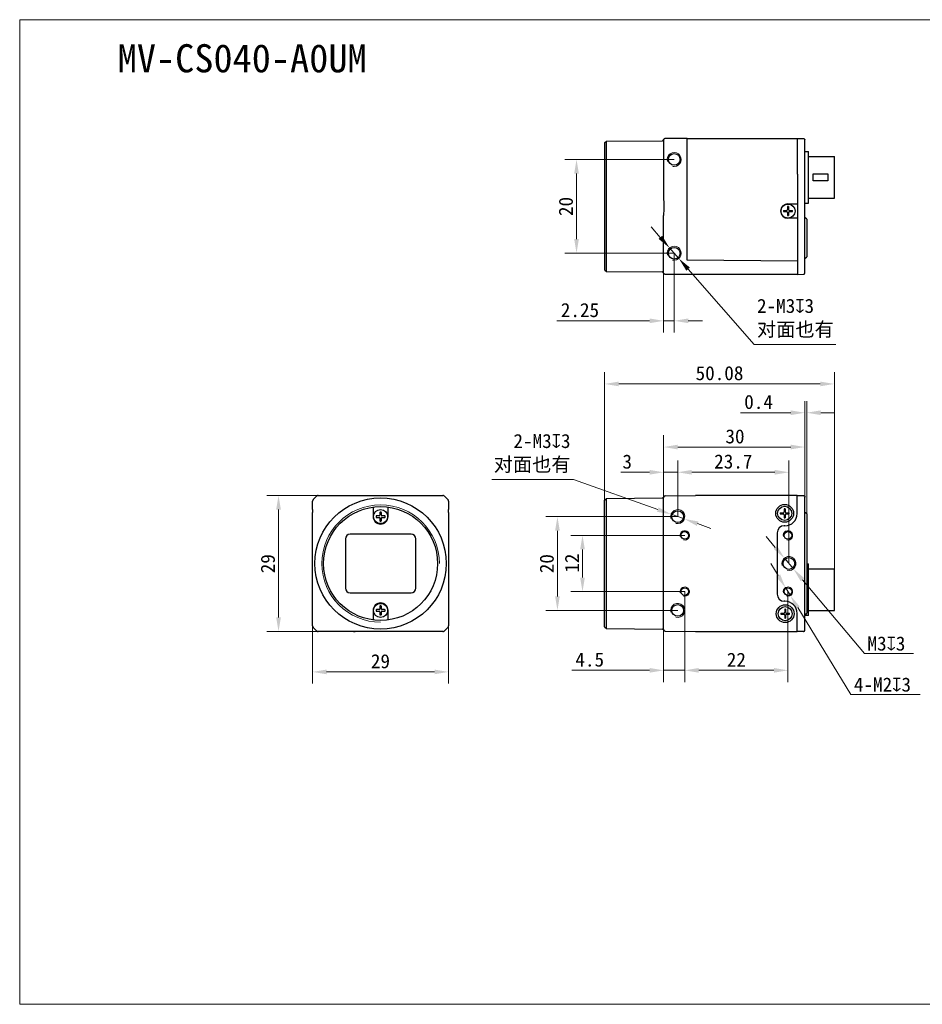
# Model space of a CAD drawing. Header units: millimetres. Extents: x 792 to 1089, y 318 to 528.
# Tile 1 of 2: x 792 to 985, y 318 to 528. Entities that reach past the tile are written whole.
import ezdxf

# ---------------------------------------------------------------- set-up
doc = ezdxf.new("R2010")
doc.units = ezdxf.units.MM
doc.header["$LTSCALE"] = 16.335
doc.header["$PDMODE"] = 3
doc.header["$PDSIZE"] = 8
doc.layers.get('0').update_dxf_attribs({"linetype": 'CONTINUOUS'})
doc.layers.get('Defpoints').update_dxf_attribs({"linetype": 'CONTINUOUS'})
for name, color, linetype in [('00_COMPONENTS', 7, 'CONTINUOUS'), ('51__DRAFT_DIMS', 7, 'CONTINUOUS'), ('ASM_DXF_DIMENSION', 7, 'CONTINUOUS'), ('ASM_DXF_FORMAT', 7, 'CONTINUOUS'), ('D-01-35-26-0DXF_CONTINUOUS_LINE', 7, 'CONTINUOUS'), ('D-01-36-26-0DXF_CONTINUOUS_LINE', 7, 'CONTINUOUS')]:
    doc.layers.add(name, color=color, linetype=linetype)
doc.layers.add('AM_5', color=3, linetype='CONTINUOUS', lineweight=25)
doc.styles.get("Standard").update_dxf_attribs({"font": 'simfang.ttf'})
doc.dimstyles.new('DIMSTYLE_1', dxfattribs={"dimtxt": 3, "dimasz": 3, "dimexe": 2.5, "dimexo": 0, "dimgap": 0.75, "dimtad": 1, "dimdsep": 46, "dimtxsty": 'STANDARD', "dimblk": '_FILLED', "dimcen": 0.09, "dimclrd": 8, "dimclre": 8, "dimclrt": 7, "dimadec": 0, "dimazin": 0, "dimtp": 0.001, "dimtm": 0.001, "dimtfac": 1, "dimtofl": 0, "dimtmove": 0, "dimatfit": 3, "dimldrblk": '_FILLED', "dimfxl": 1, "dimtolj": 1, "dimlwd": 9, "dimlwe": 9, "dimarcsym": 0})
doc.dimstyles.new('DIMSTYLE_1$0', dxfattribs={"dimtxt": 3, "dimasz": 3, "dimexe": 2.5, "dimexo": 0, "dimgap": 0.75, "dimtad": 1, "dimdsep": 46, "dimtxsty": 'STANDARD', "dimblk": '_FILLED', "dimcen": 0.09, "dimclrd": 8, "dimclre": 8, "dimclrt": 7, "dimadec": 0, "dimazin": 0, "dimtp": 0.001, "dimtm": 0.001, "dimtfac": 1, "dimtofl": 0, "dimtmove": 0, "dimatfit": 3, "dimldrblk": '_FILLED', "dimfxl": 1, "dimtolj": 1, "dimlwd": 9, "dimlwe": 9, "dimarcsym": 0})
doc.dimstyles.new('DIMSTYLE_2', dxfattribs={"dimtxt": 3, "dimasz": 3, "dimexe": 2.5, "dimexo": 0, "dimtad": 1, "dimdec": 3, "dimdsep": 46, "dimtxsty": 'STANDARD', "dimblk": '_FILLED', "dimcen": 0.09, "dimclrd": 8, "dimclre": 8, "dimclrt": 7, "dimadec": 0, "dimazin": 0, "dimtp": 0.001, "dimtm": 0.001, "dimtfac": 1, "dimtdec": 3, "dimtmove": 0, "dimatfit": 2, "dimldrblk": '_FILLED', "dimfxl": 1, "dimtolj": 1, "dimlwd": 9, "dimlwe": 9, "dimarcsym": 0})

# ---------------------------------------------------------------- blocks, each defined once
blk = doc.blocks.new('_FILLED')
at = {"color": 0, "linetype": 'ByBlock'}
blk.add_solid([(0, 0), (-1, 0.167), (-1, -0.167)], dxfattribs=at)
blk = doc.blocks.new('*D221')
at = {"layer": 'D-01-35-26-0DXF_CONTINUOUS_LINE', "color": 8, "linetype": 'Continuous', "lineweight": 9}
for p, q in [((929.47, 425.97), (929.47, 439.15)), ((959.57, 425.99), (959.57, 439.15)), ((932.47, 436.65), (956.57, 436.65))]:
    blk.add_line(p, q, dxfattribs=at)
at = {"layer": 'Defpoints', "color": 0, "linetype": 'Continuous'}
for p in [(959.57, 436.65), (929.47, 425.97), (959.57, 425.99)]:
    blk.add_point(p, dxfattribs=at)
at = {"layer": 'D-01-35-26-0DXF_CONTINUOUS_LINE', "color": 8, "linetype": 'Continuous', "lineweight": 9, "xscale": 3, "yscale": 3, "zscale": 3, "rotation": 180}
blk.add_blockref('_FILLED', (929.47, 436.65), dxfattribs=at)
at = {"layer": 'D-01-35-26-0DXF_CONTINUOUS_LINE', "color": 8, "linetype": 'Continuous', "lineweight": 9, "xscale": 3, "yscale": 3, "zscale": 3}
blk.add_blockref('_FILLED', (959.57, 436.65), dxfattribs=at)
at = {"layer": 'D-01-35-26-0DXF_CONTINUOUS_LINE', "color": 7, "linetype": 'Continuous', "lineweight": 30, "insert": (944.68, 440.43), "char_height": 3, "attachment_point": 2}
blk.add_mtext('\\A1;30', dxfattribs=at)
blk = doc.blocks.new('*D251')
at = {"layer": '51__DRAFT_DIMS', "color": 8, "lineweight": 9}
for p, q in [((931.72, 497.99), (908.4, 497.99)), ((910.9, 494.99), (910.9, 480.99)), ((931.72, 477.99), (908.4, 477.99))]:
    blk.add_line(p, q, dxfattribs=at)
at = {"layer": 'Defpoints', "color": 0}
for p in [(931.72, 497.99), (910.9, 477.99), (931.72, 477.99)]:
    blk.add_point(p, dxfattribs=at)
at = {"layer": '51__DRAFT_DIMS', "color": 8, "linetype": 'ByBlock', "lineweight": 9, "xscale": 3, "yscale": 3, "zscale": 3}
for p, rotation in [((910.9, 497.99), 90), ((910.9, 477.99), 270)]:
    blk.add_blockref('_FILLED', p, dxfattribs=dict(at, rotation=rotation))
at = {"layer": '51__DRAFT_DIMS', "color": 7, "insert": (907.12, 487.96), "char_height": 3, "attachment_point": 2, "rotation": 90}
blk.add_mtext('\\A1;20', dxfattribs=at)
blk = doc.blocks.new('*D252')
at = {"layer": 'ASM_DXF_DIMENSION', "color": 8, "linetype": 'Continuous', "lineweight": 9}
for p, q in [((928.76, 481.37), (926.79, 483.63)), ((930.74, 479.12), (932.71, 476.86)), ((934.69, 474.6), (948.75, 458.52)), ((966.16, 458.52), (948.75, 458.52))]:
    blk.add_line(p, q, dxfattribs=at)
at = {"layer": 'Defpoints', "color": 0}
for p in [(930.74, 479.12), (932.71, 476.86)]:
    blk.add_point(p, dxfattribs=at)
at = {"layer": 'ASM_DXF_DIMENSION', "color": 8, "linetype": 'ByBlock', "lineweight": 9, "xscale": 3, "yscale": 3, "zscale": 3}
for p, rotation in [((930.74, 479.12), 311.1677166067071), ((932.71, 476.86), 131.1677166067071)]:
    blk.add_blockref('_FILLED', p, dxfattribs=dict(at, rotation=rotation))
at = {"layer": 'ASM_DXF_DIMENSION', "color": 7, "lineweight": 15, "insert": (949.37, 468.26), "char_height": 3, "attachment_point": 1}
blk.add_mtext('\\A1;{2-M3{\\fgdt;x}3\\P对面也有}', dxfattribs=at)
blk = doc.blocks.new('*D253')
at = {"color": 8, "linetype": 'Continuous', "lineweight": 9}
for p, q in [((931.72, 477.99), (931.72, 461.07)), ((929.47, 475.86), (929.47, 461.07)), ((926.47, 463.57), (906.68, 463.57)), ((929.47, 463.57), (931.72, 463.57)), ((934.72, 463.57), (937.72, 463.57))]:
    blk.add_line(p, q, dxfattribs=at)
at = {"layer": 'Defpoints', "color": 0}
for p in [(931.72, 477.99), (929.47, 475.86), (931.72, 463.57)]:
    blk.add_point(p, dxfattribs=at)
at = {"color": 8, "linetype": 'ByBlock', "lineweight": 9, "xscale": 3, "yscale": 3, "zscale": 3}
blk.add_blockref('_FILLED', (929.47, 463.57), dxfattribs=at)
at = {"color": 8, "linetype": 'ByBlock', "lineweight": 9, "xscale": 3, "yscale": 3, "zscale": 3, "rotation": 180}
blk.add_blockref('_FILLED', (931.72, 463.57), dxfattribs=at)
at = {"color": 7, "lineweight": 30, "insert": (915.71, 467.37), "char_height": 3, "attachment_point": 3}
blk.add_mtext('\\A1;2.25', dxfattribs=at)
blk = doc.blocks.new('*D260')
at = {"layer": 'D-01-35-26-0DXF_CONTINUOUS_LINE', "color": 8, "linetype": 'Continuous', "lineweight": 9}
for p, q in [((883.63, 399.41), (883.63, 386.19)), ((854.63, 398.52), (854.63, 386.19)), ((857.63, 388.69), (880.63, 388.69))]:
    blk.add_line(p, q, dxfattribs=at)
at = {"layer": 'Defpoints', "color": 0, "linetype": 'Continuous'}
for p in [(883.63, 399.41), (854.63, 398.52), (883.63, 388.69)]:
    blk.add_point(p, dxfattribs=at)
at = {"layer": 'D-01-35-26-0DXF_CONTINUOUS_LINE', "color": 8, "linetype": 'Continuous', "lineweight": 9, "xscale": 3, "yscale": 3, "zscale": 3, "rotation": 180}
blk.add_blockref('_FILLED', (854.63, 388.69), dxfattribs=at)
at = {"layer": 'D-01-35-26-0DXF_CONTINUOUS_LINE', "color": 8, "linetype": 'Continuous', "lineweight": 9, "xscale": 3, "yscale": 3, "zscale": 3}
blk.add_blockref('_FILLED', (883.63, 388.69), dxfattribs=at)
at = {"layer": 'D-01-35-26-0DXF_CONTINUOUS_LINE', "color": 7, "linetype": 'Continuous', "lineweight": 30, "insert": (869.1, 392.47), "char_height": 3, "attachment_point": 2}
blk.add_mtext('\\A1;29', dxfattribs=at)
blk = doc.blocks.new('*D261')
at = {"layer": 'D-01-35-26-0DXF_CONTINUOUS_LINE', "color": 8, "linetype": 'Continuous', "lineweight": 9}
for p, q in [((855.84, 426.31), (844.87, 426.31)), ((847.37, 400.31), (847.37, 423.31)), ((855.84, 397.31), (844.87, 397.31))]:
    blk.add_line(p, q, dxfattribs=at)
at = {"layer": 'Defpoints', "color": 0, "linetype": 'Continuous'}
for p in [(847.37, 426.31), (855.84, 426.31), (855.84, 397.31)]:
    blk.add_point(p, dxfattribs=at)
at = {"layer": 'D-01-35-26-0DXF_CONTINUOUS_LINE', "color": 8, "linetype": 'Continuous', "lineweight": 9, "xscale": 3, "yscale": 3, "zscale": 3}
for p, rotation in [((847.37, 426.31), 90), ((847.37, 397.31), 270)]:
    blk.add_blockref('_FILLED', p, dxfattribs=dict(at, rotation=rotation))
at = {"layer": 'D-01-35-26-0DXF_CONTINUOUS_LINE', "color": 7, "linetype": 'Continuous', "lineweight": 30, "insert": (843.59, 411.77), "char_height": 3, "attachment_point": 2, "rotation": 90}
blk.add_mtext('\\A1;29', dxfattribs=at)
blk = doc.blocks.new('*D282')
at = {"color": 8, "linetype": 'Continuous', "lineweight": 9}
for p, q in [((929.47, 425.96), (929.47, 433.77)), ((932.47, 421.81), (932.47, 433.77)), ((926.47, 431.27), (920.31, 431.27)), ((929.47, 431.27), (932.47, 431.27)), ((935.47, 431.27), (938.47, 431.27))]:
    blk.add_line(p, q, dxfattribs=at)
at = {"layer": 'Defpoints', "color": 0}
for p in [(932.47, 431.27), (929.47, 425.96), (932.47, 421.81)]:
    blk.add_point(p, dxfattribs=at)
at = {"color": 8, "linetype": 'ByBlock', "lineweight": 9, "xscale": 3, "yscale": 3, "zscale": 3}
blk.add_blockref('_FILLED', (929.47, 431.27), dxfattribs=at)
at = {"color": 8, "linetype": 'ByBlock', "lineweight": 9, "xscale": 3, "yscale": 3, "zscale": 3, "rotation": 180}
blk.add_blockref('_FILLED', (932.47, 431.27), dxfattribs=at)
at = {"color": 7, "lineweight": 30, "insert": (922.72, 435.05), "char_height": 3, "attachment_point": 3}
blk.add_mtext('\\A1;3', dxfattribs=at)
blk = doc.blocks.new('*D283')
at = {"color": 8, "linetype": 'Continuous', "lineweight": 9}
for p, q in [((933.97, 405.81), (933.97, 386.53)), ((929.47, 399.41), (929.47, 386.53)), ((926.47, 389.03), (909.87, 389.03)), ((933.97, 389.03), (929.47, 389.03)), ((936.97, 389.03), (939.97, 389.03))]:
    blk.add_line(p, q, dxfattribs=at)
at = {"layer": 'Defpoints', "color": 0, "linetype": 'Continuous'}
for p in [(933.97, 405.81), (929.47, 399.41), (933.97, 389.03)]:
    blk.add_point(p, dxfattribs=at)
at = {"color": 8, "linetype": 'Continuous', "lineweight": 9, "xscale": 3, "yscale": 3, "zscale": 3}
blk.add_blockref('_FILLED', (929.47, 389.03), dxfattribs=at)
at = {"color": 8, "linetype": 'Continuous', "lineweight": 9, "xscale": 3, "yscale": 3, "zscale": 3, "rotation": 180}
blk.add_blockref('_FILLED', (933.97, 389.03), dxfattribs=at)
at = {"color": 7, "linetype": 'Continuous', "lineweight": 30, "insert": (916.77, 392.83), "char_height": 3, "attachment_point": 3}
blk.add_mtext('\\A1;4.5', dxfattribs=at)
blk = doc.blocks.new('*D284')
at = {"layer": '51__DRAFT_DIMS', "color": 8, "lineweight": 9}
for p, q in [((932.47, 421.81), (904.33, 421.81)), ((906.83, 418.81), (906.83, 404.81)), ((932.47, 401.81), (904.33, 401.81))]:
    blk.add_line(p, q, dxfattribs=at)
at = {"layer": 'Defpoints', "color": 0}
for p in [(932.47, 421.81), (906.83, 401.81), (932.47, 401.81)]:
    blk.add_point(p, dxfattribs=at)
at = {"layer": '51__DRAFT_DIMS', "color": 8, "lineweight": 9, "xscale": 3, "yscale": 3, "zscale": 3}
for p, rotation in [((906.83, 421.81), 90), ((906.83, 401.81), 270)]:
    blk.add_blockref('_FILLED', p, dxfattribs=dict(at, rotation=rotation))
at = {"layer": '51__DRAFT_DIMS', "color": 7, "insert": (903.05, 411.78), "char_height": 3, "attachment_point": 2, "rotation": 90}
blk.add_mtext('\\A1;20', dxfattribs=at)
blk = doc.blocks.new('*D285')
at = {"layer": '51__DRAFT_DIMS', "color": 8, "lineweight": 9}
for p, q in [((933.97, 417.81), (909.67, 417.81)), ((912.17, 408.81), (912.17, 414.81)), ((933.97, 405.81), (909.67, 405.81))]:
    blk.add_line(p, q, dxfattribs=at)
at = {"layer": 'Defpoints', "color": 0}
for p in [(912.17, 417.81), (933.97, 417.81), (933.97, 405.81)]:
    blk.add_point(p, dxfattribs=at)
at = {"layer": '51__DRAFT_DIMS', "color": 8, "lineweight": 9, "xscale": 3, "yscale": 3, "zscale": 3}
for p, rotation in [((912.17, 417.81), 90), ((912.17, 405.81), 270)]:
    blk.add_blockref('_FILLED', p, dxfattribs=dict(at, rotation=rotation))
at = {"layer": '51__DRAFT_DIMS', "color": 7, "insert": (908.42, 411.89), "char_height": 3, "attachment_point": 2, "rotation": 90}
blk.add_mtext('\\A1;12', dxfattribs=at)
blk = doc.blocks.new('*D286')
at = {"layer": 'ASM_DXF_DIMENSION', "color": 8, "linetype": 'Continuous', "lineweight": 9}
for p, q in [((892.83, 429.7), (910.24, 429.7)), ((928.23, 423.31), (910.24, 429.7)), ((933.89, 421.31), (931.06, 422.31)), ((936.72, 420.31), (939.54, 419.3))]:
    blk.add_line(p, q, dxfattribs=at)
at = {"layer": 'Defpoints', "color": 0}
for p in [(931.06, 422.31), (933.89, 421.31)]:
    blk.add_point(p, dxfattribs=at)
at = {"layer": 'ASM_DXF_DIMENSION', "color": 8, "linetype": 'ByBlock', "lineweight": 9, "xscale": 3, "yscale": 3, "zscale": 3}
for p, rotation in [((931.06, 422.31), 340.4661474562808), ((933.89, 421.31), 160.4661474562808)]:
    blk.add_blockref('_FILLED', p, dxfattribs=dict(at, rotation=rotation))
at = {"layer": 'ASM_DXF_DIMENSION', "color": 7, "lineweight": 15, "insert": (909.62, 439.44), "char_height": 3, "attachment_point": 3}
blk.add_mtext('\\A1;2-M{\\A1;3\\Fgdt|c134;x\\fFangSong|b0|i0|c134|p49;3\\P对面也有}', dxfattribs=at)
blk = doc.blocks.new('*D287')
at = {"layer": 'ASM_DXF_DIMENSION', "color": 8, "linetype": 'Continuous', "lineweight": 9}
for p, q in [((953.28, 415.26), (951.36, 417.56)), ((955.21, 412.96), (957.14, 410.66)), ((959.07, 408.36), (972.28, 392.59)), ((982.76, 392.59), (972.28, 392.59))]:
    blk.add_line(p, q, dxfattribs=at)
at = {"layer": 'Defpoints', "color": 0}
for p in [(955.21, 412.96), (957.14, 410.66)]:
    blk.add_point(p, dxfattribs=at)
at = {"layer": 'ASM_DXF_DIMENSION', "color": 8, "linetype": 'ByBlock', "lineweight": 9, "xscale": 3, "yscale": 3, "zscale": 3}
for p, rotation in [((955.21, 412.96), 309.9666336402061), ((957.14, 410.66), 129.9666336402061)]:
    blk.add_blockref('_FILLED', p, dxfattribs=dict(at, rotation=rotation))
at = {"layer": 'ASM_DXF_DIMENSION', "color": 7, "lineweight": 15, "insert": (972.92, 396.25), "char_height": 3, "attachment_point": 1}
blk.add_mtext('\\A1;M{\\A1;3\\Fgdt|c134;x\\fFangSong|b0|i0|c134|p49;3}', dxfattribs=at)
blk = doc.blocks.new('*D288')
at = {"layer": 'ASM_DXF_DIMENSION', "color": 8, "linetype": 'Continuous', "lineweight": 9}
for p, q in [((953.89, 409.22), (952.33, 411.78)), ((955.45, 406.66), (956.5, 404.96)), ((958.06, 402.4), (969.39, 383.84)), ((984.14, 383.84), (969.39, 383.84))]:
    blk.add_line(p, q, dxfattribs=at)
at = {"layer": 'Defpoints', "color": 0}
for p in [(955.45, 406.66), (956.5, 404.96)]:
    blk.add_point(p, dxfattribs=at)
at = {"layer": 'ASM_DXF_DIMENSION', "color": 8, "linetype": 'ByBlock', "lineweight": 9, "xscale": 3, "yscale": 3, "zscale": 3}
for p, rotation in [((955.45, 406.66), 301.4143213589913), ((956.5, 404.96), 121.4143213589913)]:
    blk.add_blockref('_FILLED', p, dxfattribs=dict(at, rotation=rotation))
at = {"layer": 'ASM_DXF_DIMENSION', "color": 7, "lineweight": 15, "insert": (970.03, 387.5), "char_height": 3, "attachment_point": 1}
blk.add_mtext('\\A1;4-M{\\A1;2\\Fgdt|c134;x\\fFangSong|b0|i0|c134|p49;3}', dxfattribs=at)
blk = doc.blocks.new('*D289')
at = {"layer": 'AM_5', "color": 8, "linetype": 'ByBlock', "lineweight": 9}
for p, q in [((932.47, 421.81), (932.47, 433.77)), ((956.17, 411.81), (956.17, 433.77)), ((935.47, 431.27), (953.17, 431.27))]:
    blk.add_line(p, q, dxfattribs=at)
at = {"layer": 'Defpoints', "color": 0}
for p in [(956.17, 431.27), (932.47, 421.81), (956.17, 411.81)]:
    blk.add_point(p, dxfattribs=at)
at = {"layer": 'AM_5', "color": 8, "lineweight": 9, "xscale": 3, "yscale": 3, "zscale": 3, "rotation": 180}
blk.add_blockref('_FILLED', (932.47, 431.27), dxfattribs=at)
at = {"layer": 'AM_5', "color": 8, "lineweight": 9, "xscale": 3, "yscale": 3, "zscale": 3}
blk.add_blockref('_FILLED', (956.17, 431.27), dxfattribs=at)
at = {"layer": 'AM_5', "color": 7, "insert": (944.32, 433.55), "char_height": 3, "attachment_point": 5}
blk.add_mtext('\\A1;23.7', dxfattribs=at)
blk = doc.blocks.new('*D290')
at = {"layer": 'AM_5', "color": 8, "linetype": 'ByBlock', "lineweight": 9}
for p, q in [((933.97, 405.81), (933.97, 386.53)), ((955.97, 405.81), (955.97, 386.53)), ((936.97, 389.03), (952.97, 389.03))]:
    blk.add_line(p, q, dxfattribs=at)
at = {"layer": 'Defpoints', "color": 0}
for p in [(933.97, 405.81), (955.97, 405.81), (955.97, 389.03)]:
    blk.add_point(p, dxfattribs=at)
at = {"layer": 'AM_5', "color": 8, "lineweight": 9, "xscale": 3, "yscale": 3, "zscale": 3, "rotation": 180}
blk.add_blockref('_FILLED', (933.97, 389.03), dxfattribs=at)
at = {"layer": 'AM_5', "color": 8, "lineweight": 9, "xscale": 3, "yscale": 3, "zscale": 3}
blk.add_blockref('_FILLED', (955.97, 389.03), dxfattribs=at)
at = {"layer": 'AM_5', "color": 7, "insert": (944.97, 391.28), "char_height": 3, "attachment_point": 5}
blk.add_mtext('\\A1;22', dxfattribs=at)
blk = doc.blocks.new('*D297')
at = {"color": 8, "lineweight": 9}
for p, q in [((916.89, 425.33), (916.89, 452.61)), ((965.87, 410.63), (965.87, 452.61)), ((919.89, 450.11), (962.87, 450.11))]:
    blk.add_line(p, q, dxfattribs=at)
at = {"layer": 'Defpoints', "color": 0}
for p in [(965.87, 450.11), (916.89, 425.33), (965.87, 410.63)]:
    blk.add_point(p, dxfattribs=at)
at = {"color": 8, "linetype": 'ByBlock', "lineweight": 9, "xscale": 3, "yscale": 3, "zscale": 3, "rotation": 180}
blk.add_blockref('_FILLED', (916.89, 450.11), dxfattribs=at)
at = {"color": 8, "linetype": 'ByBlock', "lineweight": 9, "xscale": 3, "yscale": 3, "zscale": 3}
blk.add_blockref('_FILLED', (965.87, 450.11), dxfattribs=at)
at = {"color": 7, "insert": (941.38, 452.39), "char_height": 3, "attachment_point": 5}
blk.add_mtext('\\A1;\\A1;50.08', dxfattribs=at)
blk = doc.blocks.new('*D298')
at = {"color": 8, "lineweight": 9}
for p, q in [((959.57, 425.99), (959.57, 446.47)), ((959.97, 422.38), (959.97, 446.47)), ((956.57, 443.97), (945.85, 443.97)), ((962.97, 443.97), (965.97, 443.97))]:
    blk.add_line(p, q, dxfattribs=at)
at = {"layer": 'Defpoints', "color": 0}
for p in [(959.97, 443.97), (959.57, 425.99), (959.97, 422.38)]:
    blk.add_point(p, dxfattribs=at)
at = {"color": 8, "linetype": 'ByBlock', "lineweight": 9, "xscale": 3, "yscale": 3, "zscale": 3}
blk.add_blockref('_FILLED', (959.57, 443.97), dxfattribs=at)
at = {"color": 8, "linetype": 'ByBlock', "lineweight": 9, "xscale": 3, "yscale": 3, "zscale": 3, "rotation": 180}
blk.add_blockref('_FILLED', (959.97, 443.97), dxfattribs=at)
at = {"color": 7, "insert": (949.71, 446.25), "char_height": 3, "attachment_point": 5}
blk.add_mtext('\\A1;0.4', dxfattribs=at)

msp = doc.modelspace()

# ---------------------------------------------------------------- linework, layer by layer
at = {"layer": '00_COMPONENTS', "color": 7}
for p, q in [((929.4826, 502.2138), (929.4828, 502.2144)), ((955.8746, 487.9374), (955.8746, 487.2861)), ((956.0746, 487.9374), (956.0746, 487.2861)), ((955.0234, 487.0861), (955.6746, 487.0861)), ((955.0234, 486.8861), (955.6746, 486.8861)), ((955.8746, 486.6861), (955.8746, 486.0349)), ((956.0746, 486.6861), (956.0746, 486.0349)), ((956.2746, 487.0861), (956.9259, 487.0861)), ((956.2746, 486.8861), (956.9259, 486.8861)), ((957.9746, 476.8161), (957.9739, 476.7254)), ((929.4742, 473.7851), (929.4742, 473.7792)), ((929.4747, 473.795), (929.4746, 473.8008)), ((868.9536, 422.656), (868.9536, 422.0898)), ((869.3136, 422.0898), (869.3136, 422.656)), ((954.3234, 422.6098), (954.9746, 422.6098)), ((954.3234, 422.4098), (954.9746, 422.4098)), ((955.1746, 423.4611), (955.1746, 422.8098)), ((955.1746, 422.2098), (955.1746, 421.5585)), ((955.3746, 423.4611), (955.3746, 422.8098)), ((955.3746, 422.2098), (955.3746, 421.5585)), ((955.5746, 422.6098), (956.2259, 422.6098)), ((955.5746, 422.4098), (956.2259, 422.4098)), ((854.6577, 420.3598), (854.6576, 420.3598)), ((868.8536, 421.9898), (868.2873, 421.9898)), ((868.2873, 421.6298), (868.8536, 421.6298)), ((868.9536, 421.5298), (868.9536, 420.9636)), ((869.3136, 420.9636), (869.3136, 421.5298)), ((869.9798, 421.9898), (869.4136, 421.9898)), ((869.4136, 421.6298), (869.9798, 421.6298)), ((883.6094, 403.2598), (883.6096, 403.2598)), ((868.8536, 401.9898), (868.2873, 401.9898)), ((868.2873, 401.6298), (868.8536, 401.6298)), ((868.9536, 402.656), (868.9536, 402.0898)), ((868.9536, 401.5298), (868.9536, 400.9636)), ((869.3136, 402.0898), (869.3136, 402.656)), ((869.3136, 400.9636), (869.3136, 401.5298)), ((869.9798, 401.9898), (869.4136, 401.9898)), ((869.4136, 401.6298), (869.9798, 401.6298)), ((954.4234, 401.2098), (955.0746, 401.2098)), ((955.2746, 402.0611), (955.2746, 401.4098)), ((955.4746, 402.0611), (955.4746, 401.4098)), ((955.6746, 401.2098), (956.3259, 401.2098)), ((954.4234, 401.0098), (955.0746, 401.0098)), ((955.2746, 400.8098), (955.2746, 400.1585)), ((955.4746, 400.8098), (955.4746, 400.1585)), ((955.6746, 401.0098), (956.3259, 401.0098))]:
    msp.add_line(p, q, dxfattribs=at)
at = {"layer": '00_COMPONENTS', "color": 4}
msp.add_line((869.4136, 421.6298), (869.4136, 421.6007), dxfattribs=at)
at = {"layer": '00_COMPONENTS', "color": 7}
for centre, radius, start, end in [((929.7841, 502.1433), 0.3096, 168.591806, 169.235163), ((955.6746, 487.2861), 0.2, 270, 0), ((955.9747, 483.9842), 3.9545, 88.551064, 91.448936), ((956.2746, 487.2861), 0.2, 180, 270), ((958.9771, 486.9861), 3.955, 178.551151, 181.448849), ((955.6746, 486.6861), 0.2, 0, 90), ((955.9746, 489.9881), 3.9545, 268.551064, 271.448936), ((956.2746, 486.6861), 0.2, 90, 180), ((952.9722, 486.9861), 3.955, 358.551151, 1.448849), ((869.0536, 422.656), 0.1, 95.400537, 180), ((869.1336, 421.8098), 0.95, 84.599463, 95.400537), ((869.2136, 422.656), 0.1, 0, 84.599463), ((958.2771, 422.5098), 3.955, 178.551151, 181.448849), ((954.9746, 422.8098), 0.2, 270, 0), ((954.9746, 422.2098), 0.2, 0, 90), ((955.2747, 419.5078), 3.9545, 88.551064, 91.448936), ((955.5746, 422.8098), 0.2, 180, 270), ((955.5746, 422.2098), 0.2, 90, 180), ((952.2722, 422.5098), 3.955, 358.551151, 1.448849), ((869.1336, 421.8098), 0.95, 174.599463, 185.400537), ((868.2873, 421.8898), 0.1, 90, 174.599463), ((868.2873, 421.7298), 0.1, 185.400537, 270), ((868.8536, 422.0898), 0.1, 270, 0), ((868.8536, 421.5298), 0.1, 0, 90), ((869.0536, 420.9636), 0.1, 180, 264.599463), ((869.1336, 421.8098), 0.95, 264.599463, 275.400537), ((869.2136, 420.9636), 0.1, 275.400537, 0), ((869.4136, 422.0898), 0.1, 180, 270), ((869.4136, 421.5298), 0.1, 90, 180), ((869.9798, 421.8898), 0.1, 5.400537, 90), ((869.9798, 421.7298), 0.1, 270, 354.599463), ((869.1336, 421.8098), 0.95, 354.599463, 5.400537), ((955.2746, 425.5118), 3.9545, 268.551064, 271.448936), ((869.1336, 401.8098), 0.95, 174.599463, 185.400537), ((868.2873, 401.8898), 0.1, 90, 174.599463), ((868.2873, 401.7298), 0.1, 185.400537, 270), ((868.8536, 402.0898), 0.1, 270, 0), ((868.8536, 401.5298), 0.1, 0, 90), ((869.0536, 402.656), 0.1, 95.400537, 180), ((869.1336, 401.8098), 0.95, 84.599463, 95.400537), ((869.2136, 402.656), 0.1, 0, 84.599463), ((869.4136, 402.0898), 0.1, 180, 270), ((869.4136, 401.5298), 0.1, 90, 180), ((869.9798, 401.8898), 0.1, 5.400537, 90), ((869.9798, 401.7298), 0.1, 270, 354.599463), ((869.1336, 401.8098), 0.95, 354.599463, 5.400537), ((958.3771, 401.1098), 3.955, 178.551151, 181.448849), ((955.0746, 401.4098), 0.2, 270, 0), ((955.3747, 398.1078), 3.9545, 88.551064, 91.448936), ((955.6746, 401.4098), 0.2, 180, 270), ((952.3722, 401.1098), 3.955, 358.551151, 1.448849), ((869.0536, 400.9636), 0.1, 180, 264.599463), ((869.1336, 401.8098), 0.95, 264.599463, 275.400537), ((869.2136, 400.9636), 0.1, 275.400537, 0), ((955.0746, 400.8098), 0.2, 0, 90), ((955.3746, 404.1118), 3.9545, 268.551064, 271.448936), ((955.6746, 400.8098), 0.2, 90, 180), ((882.4261, 397.8125), 0.5027, 270.04029, 284.966887), ((882.4255, 397.811), 0.5015, 304.963589, 314.975313), ((883.1324, 398.5178), 0.5015, 315.024712, 325.043164), ((883.1331, 398.5174), 0.5007, 325.034134, 329.973803), ((883.1309, 398.5172), 0.5027, 345.033075, 359.959707)]:
    msp.add_arc(centre, radius, start, end, dxfattribs=at)
at = {"layer": '00_COMPONENTS', "color": 4}
msp.add_arc((929.1892, 473.7861), 0.2854, 0.005766, 2.945615, dxfattribs=at)
at = {"layer": '00_COMPONENTS', "color": 7}
msp.add_ellipse((863.3336, 397.3133), major_axis=(-0.4, 0), ratio=0.00872687, start_param=-4.71238898, end_param=-3.14159265, dxfattribs=at)
at = {"layer": '00_COMPONENTS', "color": 4}
msp.add_open_spline([(929.4754, 473.7967), (929.4751, 473.7974), (929.4748, 473.7987), (929.4746, 473.8001), (929.4746, 473.8008)], degree=3, knots=[0, 0, 0, 0, 0.49871374, 1, 1, 1, 1], dxfattribs=at)
at = {"layer": 'ASM_DXF_FORMAT', "color": 7, "linetype": 'Continuous', "lineweight": 15}
for p, q in [((792.1945, 317.797), (792.1945, 527.797)), ((792.1945, 527.797), (1089.1945, 527.797)), ((792.1945, 317.797), (1089.1945, 317.797))]:
    msp.add_line(p, q, dxfattribs=at)
at = {"layer": 'D-01-35-26-0DXF_CONTINUOUS_LINE', "color": 7, "linetype": 'Continuous', "lineweight": 30}
for p, q in [((917.2646, 501.8796), (929.1935, 501.9837)), ((934.4746, 502.4861), (929.7688, 502.4451)), ((934.4746, 477.1129), (934.4746, 502.4861)), ((934.4746, 502.4861), (957.9746, 502.4861)), ((957.9746, 502.4861), (959.2836, 502.4747)), ((957.9746, 494.8444), (957.9746, 502.4861)), ((959.5753, 473.8039), (959.5746, 502.1493)), ((916.9646, 501.577), (917.2646, 501.8796)), ((916.9646, 474.3953), (916.9646, 501.577)), ((917.2646, 474.0927), (917.2646, 501.8796)), ((959.5746, 499.6861), (960.3746, 499.686)), ((960.3746, 488.6862), (960.3746, 499.686)), ((960.3746, 498.6111), (965.8746, 498.6111)), ((965.8746, 489.7611), (965.8746, 498.6111)), ((957.9746, 494.8444), (957.9746, 490.1278)), ((961.3746, 494.9361), (964.4746, 494.9361)), ((961.3746, 493.4361), (961.3746, 494.9361)), ((964.4746, 494.9361), (964.4746, 493.4361)), ((964.4746, 493.4361), (961.3746, 493.4361)), ((957.9746, 490.1278), (957.9746, 476.8161)), ((960.3746, 489.7611), (965.8746, 489.7611)), ((955.9746, 488.5361), (957.9746, 488.5361)), ((959.5746, 488.6861), (960.3746, 488.6862)), ((929.4746, 473.7861), (929.4746, 486.0015)), ((957.9746, 485.4361), (955.9746, 485.4361)), ((959.9746, 485.2861), (959.9746, 477.1861)), ((934.4746, 476.4861), (934.4746, 477.1129)), ((957.9746, 476.8161), (957.9746, 473.4861)), ((957.9746, 476.2811), (934.4746, 476.4861)), ((916.9646, 474.3953), (917.2646, 474.0927)), ((917.2646, 474.0927), (929.1852, 473.9887)), ((957.9746, 473.4861), (929.7746, 473.4861)), ((957.9746, 473.4861), (959.283, 473.4976)), ((959.2617, 473.5096), (959.2756, 473.5097)), ((959.2761, 473.5097), (959.2749, 473.5097)), ((959.2756, 473.5097), (959.2843, 473.5098)), ((855.8407, 426.3098), (882.4265, 426.3098)), ((929.772, 426.2688), (936.2521, 426.3253)), ((957.9246, 426.3098), (936.2521, 426.3253)), ((957.9246, 426.3098), (957.9746, 426.3098)), ((957.9246, 422.4598), (957.9246, 426.3098)), ((957.9746, 426.3098), (959.2797, 426.2927)), ((854.6336, 423.3098), (854.6336, 425.1027)), ((855.4871, 426.1634), (854.78, 425.4562)), ((854.8152, 425.4907), (854.8149, 425.4912)), ((883.4871, 425.4562), (882.78, 426.1634)), ((883.6336, 425.1027), (883.6336, 423.3098)), ((916.8946, 425.33), (917.2646, 425.7032)), ((916.8946, 398.2896), (916.8946, 425.33)), ((917.2646, 425.7032), (929.1935, 425.8073)), ((917.2646, 397.9164), (917.2646, 425.7032)), ((929.4746, 397.6611), (929.4746, 425.9688)), ((929.4828, 426.0381), (929.4792, 426.0208)), ((929.4818, 426.0339), (929.4812, 426.0312)), ((929.4823, 426.036), (929.4815, 426.0326)), ((929.4821, 426.0352), (929.4827, 426.0379)), ((929.4825, 426.037), (929.4827, 426.0379)), ((959.2786, 426.2927), (959.2735, 426.2928)), ((959.2786, 426.2927), (959.2791, 426.2927)), ((959.281, 426.2927), (959.2844, 426.2926)), ((959.3468, 426.2839), (959.3649, 426.2789)), ((959.3649, 426.2789), (959.3808, 426.2734)), ((959.5494, 426.1133), (959.5529, 426.1049)), ((959.5642, 426.0714), (959.5665, 426.0623)), ((959.573, 426.0246), (959.5737, 426.0163)), ((959.5733, 426.0208), (959.5736, 426.0183)), ((959.5741, 426.0111), (959.5743, 426.0078)), ((959.5742, 425.9986), (959.5741, 425.9914)), ((959.5742, 426.0085), (959.5742, 426.0081)), ((959.5742, 426.0081), (959.5742, 426.008)), ((959.5746, 400.8596), (959.5746, 425.9939)), ((854.6336, 423.3098), (854.6336, 422.6831)), ((854.6336, 398.5169), (854.6336, 422.6831)), ((867.5336, 423.854), (867.5336, 421.8098)), ((870.7336, 421.8098), (870.7336, 423.854)), ((883.6336, 422.6831), (883.6336, 423.3098)), ((883.6336, 422.6831), (883.6336, 398.5169)), ((959.9746, 422.3848), (959.9746, 401.2348)), ((875.6336, 418.0598), (862.6336, 418.0598)), ((953.6746, 418.3598), (953.6746, 405.2598)), ((955.3246, 419.8598), (955.1746, 419.8598)), ((861.6336, 417.0598), (861.6336, 406.5598)), ((876.6336, 406.5598), (876.6336, 417.0598)), ((959.9746, 411.7098), (960.3746, 411.7098)), ((960.3746, 400.7098), (960.3746, 411.7098)), ((965.8746, 410.6348), (960.3746, 410.6348)), ((965.8746, 401.7848), (965.8746, 410.6348)), ((862.6336, 405.5598), (875.6336, 405.5598)), ((955.3246, 403.7598), (955.1746, 403.7598)), ((867.5336, 401.8098), (867.5336, 399.7656)), ((870.7336, 399.7656), (870.7336, 401.8098)), ((957.9246, 397.3098), (957.9246, 401.1598)), ((960.3746, 401.7848), (965.8746, 401.7848)), ((959.5746, 400.8596), (959.5746, 400.7098)), ((960.3746, 400.7098), (959.5746, 400.7098)), ((959.5746, 397.6275), (959.5746, 400.7098)), ((855.4871, 397.4562), (854.78, 398.1634)), ((863.5902, 397.3098), (855.8407, 397.3098)), ((882.4265, 397.3098), (863.6452, 397.3098)), ((883.4871, 398.1634), (882.78, 397.4562)), ((916.8946, 398.2896), (917.2646, 397.9164)), ((917.2646, 397.9164), (929.1935, 397.8123)), ((929.4792, 397.5989), (929.4827, 397.5818)), ((929.4827, 397.5817), (929.4792, 397.5988)), ((929.4818, 397.5857), (929.4812, 397.5884)), ((929.4821, 397.5844), (929.4826, 397.5822)), ((929.4825, 397.5826), (929.4827, 397.5816)), ((929.772, 397.3508), (936.2521, 397.2943)), ((936.2521, 397.2943), (957.9246, 397.3098)), ((957.9746, 397.3098), (957.9246, 397.3098)), ((959.281, 397.3269), (957.9746, 397.3098)), ((959.2786, 397.3269), (959.2735, 397.3268)), ((959.2786, 397.3269), (959.2791, 397.3269)), ((959.281, 397.3269), (959.2844, 397.327)), ((959.3468, 397.3357), (959.3649, 397.3407)), ((959.3649, 397.3407), (959.3808, 397.3462)), ((959.5494, 397.5063), (959.5529, 397.5147)), ((959.5642, 397.5482), (959.5665, 397.5573)), ((959.573, 397.595), (959.5737, 397.6033)), ((959.5733, 397.5988), (959.5736, 397.6013)), ((959.5742, 397.621), (959.5741, 397.6282)), ((959.5741, 397.6085), (959.5743, 397.6118)), ((959.5742, 397.6115), (959.5742, 397.6116)), ((959.5742, 397.6111), (959.5742, 397.6115))]:
    msp.add_line(p, q, dxfattribs=at)
msp.add_lwpolyline([(929.475, 502.1451, 0.01175048), (929.4746, 502.1307), (929.4746, 489.9708)], format="xyb", dxfattribs=at)
for points in [[(959.2843, 473.5098), (959.2872, 473.5098), (959.2913, 473.51), (959.2956, 473.5101), (959.2998, 473.5104), (959.3042, 473.5107), (959.3086, 473.5111), (959.3131, 473.5116), (959.3176, 473.5121), (959.3222, 473.5127), (959.3269, 473.5134), (959.3316, 473.5142), (959.3363, 473.5151), (959.3411, 473.516), (959.3459, 473.5171), (959.3507, 473.5182), (959.3556, 473.5194), (959.3604, 473.5208)], [(959.3604, 473.5208), (959.3653, 473.5222), (959.3702, 473.5237), (959.375, 473.5253), (959.3799, 473.527)], [(959.3799, 473.527), (959.3848, 473.5288), (959.3897, 473.5307), (959.3946, 473.5327), (959.3996, 473.5348), (959.4045, 473.537), (959.4095, 473.5394), (959.4144, 473.5419), (959.4194, 473.5444), (959.4244, 473.5472), (959.4294, 473.55), (959.4345, 473.553), (959.4395, 473.5562), (959.4445, 473.5594), (959.4495, 473.5629), (959.4545, 473.5664), (959.4594, 473.5701), (959.4644, 473.574), (959.4693, 473.5779), (959.4741, 473.582), (959.4789, 473.5863), (959.4836, 473.5907), (959.4882, 473.5952), (959.4928, 473.5998), (959.4973, 473.6046), (959.5017, 473.6095), (959.5061, 473.6145), (959.5103, 473.6197), (959.5145, 473.625), (959.5186, 473.6304), (959.5225, 473.636), (959.5264, 473.6416), (959.5301, 473.6474), (959.5338, 473.6534), (959.5373, 473.6594), (959.5407, 473.6656), (959.5439, 473.6719), (959.5471, 473.6783), (959.5501, 473.6848), (959.5529, 473.6914), (959.5556, 473.6982), (959.5581, 473.705), (959.5605, 473.7119), (959.5627, 473.719), (959.5648, 473.7261), (959.5667, 473.7333), (959.5684, 473.7407), (959.5699, 473.7481), (959.5713, 473.7555), (959.5724, 473.763), (959.5734, 473.7706), (959.5741, 473.7778), (959.5747, 473.7848), (959.575, 473.7915), (959.5752, 473.7975), (959.5753, 473.8024), (959.5753, 473.8039)], [(929.4792, 426.0206), (929.48, 426.0251), (929.4808, 426.0293), (929.4815, 426.0326)], [(929.4805, 426.0278), (929.4797, 426.0237), (929.4792, 426.0207)], [(959.2786, 426.2927), (959.2971, 426.2919), (959.3231, 426.2888), (959.3468, 426.2839)], [(959.3808, 426.2734), (959.395, 426.2675), (959.4075, 426.2617), (959.4185, 426.256), (959.429, 426.25), (959.4394, 426.2435), (959.4493, 426.2367), (959.4586, 426.2298), (959.4672, 426.2228), (959.4753, 426.2157), (959.4831, 426.2085)], [(959.3891, 426.2701), (959.3934, 426.2683), (959.4014, 426.2647), (959.4129, 426.259), (959.429, 426.25), (959.4479, 426.2377), (959.4653, 426.2244), (959.4799, 426.2116), (959.4931, 426.1984), (959.5051, 426.1848), (959.5158, 426.1712), (959.5253, 426.1576), (959.5341, 426.1433), (959.5423, 426.1282), (959.5497, 426.1124), (959.5562, 426.0962)], [(959.485, 426.207), (959.5013, 426.1896), (959.5153, 426.1723), (959.527, 426.1554), (959.5366, 426.1393), (959.5445, 426.1243), (959.5512, 426.1094), (959.557, 426.0947), (959.5617, 426.0803)], [(959.4975, 426.1936), (959.5042, 426.1859), (959.5105, 426.1782), (959.5164, 426.1703), (959.5221, 426.1624), (959.5274, 426.1544)], [(959.5324, 426.1463), (959.5371, 426.1381), (959.5415, 426.1299), (959.5456, 426.1216)], [(959.5561, 426.0966), (959.5591, 426.0881), (959.5617, 426.0798), (959.5642, 426.0714)], [(959.5617, 426.0803), (959.5656, 426.0662), (959.569, 426.0513)], [(959.5669, 426.0605), (959.5695, 426.0479), (959.5716, 426.0357)], [(959.5687, 426.052), (959.5707, 426.0411), (959.5712, 426.0378)], [(959.569, 426.0513), (959.5715, 426.0367), (959.573, 426.0237)], [(959.573, 426.0237), (959.5741, 426.011), (959.5746, 425.9986), (959.5747, 425.9921)], [(959.5736, 426.0183), (959.5743, 426.0064), (959.5746, 425.9982)], [(929.4792, 397.599), (929.48, 397.5945), (929.4808, 397.5903), (929.4815, 397.587), (929.4823, 397.5836)], [(929.4805, 397.5918), (929.4797, 397.5959), (929.4792, 397.5989)], [(959.2786, 397.3269), (959.2971, 397.3277), (959.3231, 397.3308), (959.3468, 397.3357)], [(959.3808, 397.3462), (959.395, 397.3521), (959.4075, 397.3579), (959.4185, 397.3636), (959.429, 397.3696), (959.4394, 397.3761), (959.4493, 397.3829), (959.4586, 397.3898), (959.4672, 397.3968), (959.4753, 397.4039), (959.4831, 397.4111)], [(959.3891, 397.3495), (959.3934, 397.3513), (959.4014, 397.3549), (959.4129, 397.3606), (959.429, 397.3696), (959.4479, 397.3819), (959.4653, 397.3952), (959.4799, 397.408), (959.4931, 397.4212), (959.5051, 397.4348), (959.5158, 397.4483), (959.5253, 397.462), (959.5341, 397.4763), (959.5423, 397.4914), (959.5497, 397.5071), (959.5562, 397.5234)], [(959.485, 397.4126), (959.5013, 397.43), (959.5153, 397.4473), (959.527, 397.4642), (959.5366, 397.4802), (959.5445, 397.4953), (959.5512, 397.5102), (959.557, 397.5249), (959.5617, 397.5392)], [(959.4975, 397.426), (959.5042, 397.4336), (959.5105, 397.4414), (959.5164, 397.4493), (959.5221, 397.4572), (959.5274, 397.4652)], [(959.5324, 397.4733), (959.5371, 397.4815), (959.5415, 397.4897), (959.5456, 397.498)], [(959.5561, 397.523), (959.5591, 397.5315), (959.5617, 397.5398), (959.5642, 397.5482)], [(959.5617, 397.5392), (959.5656, 397.5534), (959.569, 397.5683)], [(959.5669, 397.5591), (959.5695, 397.5717), (959.5716, 397.5839)], [(959.5687, 397.5676), (959.5707, 397.5785), (959.5712, 397.5818)], [(959.569, 397.5683), (959.5715, 397.5829), (959.573, 397.5959)], [(959.573, 397.5959), (959.5741, 397.6086), (959.5746, 397.621), (959.5747, 397.6275)], [(959.5736, 397.6013), (959.5743, 397.6131), (959.5746, 397.6214)]]:
    msp.add_lwpolyline(points, dxfattribs=at)
for centre, radius in [((931.7246, 497.9861), 1.25), ((955.9746, 486.9861), 1.5), ((931.7246, 477.9861), 1.25), ((869.1336, 411.8098), 14), ((955.2746, 422.5098), 1.9), ((869.1336, 411.8098), 12.15), ((869.1336, 421.8098), 1.5), ((932.4746, 421.8098), 1.25), ((955.2746, 422.5098), 1.5), ((933.9746, 417.8098), 0.8), ((955.9746, 417.8098), 0.8), ((956.1746, 411.8098), 1.25), ((933.9746, 405.8098), 0.8), ((955.9746, 405.8098), 0.8), ((869.1336, 401.8098), 1.5), ((932.4746, 401.8098), 1.25), ((955.3746, 401.1098), 1.9), ((955.3746, 401.1098), 1.5)]:
    msp.add_circle(centre, radius, dxfattribs=at)
for centre, radius, start, end in [((929.1909, 502.2837), 0.3, 270.5, 346.647717), ((955.9746, 486.9861), 1.55, 90.00003, 270), ((959.7746, 485.6861), 0.2, 180, 270), ((959.7746, 485.2861), 0.2, 0, 90), ((959.7746, 476.7861), 0.2, 90, 180), ((959.7746, 477.1861), 0.2, 270, 0), ((929.1826, 473.6887), 0.3, 14.811149, 89.5), ((855.8407, 425.8098), 0.5, 90, 135), ((855.8415, 425.8062), 0.5036, 97.497384, 111.568173), ((882.4265, 425.8098), 0.5, 45, 90), ((882.4257, 425.8064), 0.5034, 68.429142, 82.013133), ((855.1334, 425.1027), 0.4998, 135, 180.005409), ((855.1366, 425.1007), 0.5036, 142.32585, 156.48911), ((855.1326, 425.1038), 0.4985, 135.007864, 140.022361), ((883.1336, 425.1027), 0.4999, 359.994628, 45.003217), ((883.1308, 425.1009), 0.5033, 23.50677, 36.921415), ((929.1909, 426.1073), 0.3, 270.5, 346.647783), ((929.7746, 425.9688), 0.3, 90.5, 180), ((929.7743, 425.9688), 0.2997, 170.015265, 180.005781), ((929.7753, 425.9688), 0.3007, 178.029562, 180.002594), ((929.775, 425.9687), 0.3004, 170.03587, 178.017824), ((955.3246, 422.4598), 2.6, 270, 0), ((959.7746, 422.7848), 0.2, 180, 270), ((959.7746, 422.3848), 0.2, 0, 90), ((869.1336, 421.8098), 1.6, 180, 0), ((862.6336, 417.0598), 1, 90, 180), ((875.6336, 417.0598), 1, 0, 90), ((955.1746, 418.3598), 1.5, 90, 180), ((862.6336, 406.5598), 1, 180, 270), ((875.6336, 406.5598), 1, 270, 0), ((869.1336, 401.8098), 1.6, 0, 180), ((955.1746, 405.2598), 1.5, 180, 270), ((955.3246, 401.1598), 2.6, 0, 90), ((959.7746, 401.2348), 0.2, 270, 0), ((959.7746, 400.8348), 0.2, 90, 180), ((855.1362, 398.5172), 0.5027, 180.04029, 194.966908), ((855.1336, 398.5169), 0.5, 180, 225), ((855.1326, 398.5165), 0.499, 204.710779, 208.971974), ((855.1337, 398.5172), 0.5003, 208.982473, 214.973502), ((855.1348, 398.5178), 0.5015, 214.963589, 224.975313), ((855.8416, 397.811), 0.5015, 225.024711, 235.043176), ((855.8407, 397.8098), 0.5, 225, 270), ((855.8412, 397.8103), 0.5007, 235.034147, 239.973832), ((855.8401, 397.8086), 0.4987, 239.982848, 244.985188), ((855.841, 397.8125), 0.5027, 255.033113, 269.95971), ((882.4265, 397.8098), 0.5, 270, 315), ((882.4269, 397.8089), 0.499, 294.716341, 298.978215), ((882.4262, 397.81), 0.5003, 298.988703, 304.973501), ((883.1336, 398.5169), 0.5, 315, 0), ((883.1347, 398.5164), 0.4987, 329.982819, 334.985146), ((929.1909, 397.5123), 0.3, 13.352217, 89.5), ((929.7763, 397.6508), 0.3016, 179.996738, 181.994019), ((929.7745, 397.6508), 0.2998, 179.995926, 269.5)]:
    msp.add_arc(centre, radius, start, end, dxfattribs=at)
for points, knots in [([(929.7058, 502.4339), (929.6433, 502.4166), (929.5265, 502.3404), (929.478, 502.2097), (929.475, 502.1451)], [0, 0, 0, 0, 0.50025921, 1, 1, 1, 1]), ([(959.3694, 502.4428), (959.4283, 502.421), (959.535, 502.3392), (959.5746, 502.2107), (959.5746, 502.1481)], [0, 0, 0, 0, 0.5005752, 1, 1, 1, 1]), ([(929.4746, 489.9708), (929.4746, 489.3093), (929.4909, 487.9861), (929.4746, 486.663), (929.4746, 486.0015)], [0, 0, 0, 0, 0.49999986, 1, 1, 1, 1]), ([(929.7081, 473.4969), (929.6438, 473.5142), (929.5234, 473.5928), (929.476, 473.7286), (929.4747, 473.795)], [0, 0, 0, 0, 0.50032783, 1, 1, 1, 1])]:
    msp.add_open_spline(points, degree=3, knots=knots, dxfattribs=at)
for points in [[(929.7865, 502.4452), (929.7593, 502.445), (929.732, 502.4411), (929.7058, 502.4339)], [(959.2628, 502.4627), (959.2989, 502.4624), (959.3355, 502.4554), (959.3694, 502.4428)], [(929.7894, 473.4861), (929.762, 473.4861), (929.7345, 473.4898), (929.7081, 473.4969)]]:
    msp.add_open_spline(points, degree=3, dxfattribs=at)
at = {"layer": 'D-01-36-26-0DXF_CONTINUOUS_LINE', "color": 7, "linetype": 'Continuous', "lineweight": 15}
for centre, radius, start, end in [((931.7246, 497.9862), 1.4999, 270, 195.960245), ((931.7252, 497.9917), 1.5055, 255.59615, 269.978647), ((931.7246, 477.9862), 1.4999, 270, 195.960245), ((931.7252, 477.9917), 1.5055, 255.59615, 269.978647), ((869.1336, 411.8098), 12.52, 0, 270), ((932.4746, 421.8098), 1.5, 255, 195), ((933.9746, 417.8098), 1, 255, 195), ((955.9746, 417.8098), 1, 255, 195), ((956.1746, 411.8098), 1.5, 255, 195), ((933.9746, 405.8098), 1, 255, 195), ((955.9746, 405.8098), 1, 255, 195), ((932.4746, 401.8098), 1.5, 255, 195)]:
    msp.add_arc(centre, radius, start, end, dxfattribs=at)

# ---------------------------------------------------------------- texts
at = {"insert": (813.0906, 522.5684), "char_height": 6, "attachment_point": 1}
msp.add_mtext_dynamic_manual_height_columns('MV-CS040-A0UM', width=91.88843, gutter_width=1, heights=[0], dxfattribs=at)

# ---------------------------------------------------------------- dimensions: what is measured, and where the dimension line sits
at = {"color": 7, "linetype": 'Continuous', "lineweight": 30}
for base, p1, p2, picture, middle in [((931.7246, 463.5679), (929.4746, 475.8567), (931.7246, 477.9861), '*D253', (911.5696, 463.5679)), ((932.4746, 431.2695), (929.4746, 425.9585), (932.4746, 421.8098), '*D282', (921.8932, 431.2695)), ((933.9746, 389.0308), (929.4746, 399.4093), (933.9746, 405.8098), '*D283', (913.6954, 389.0308))]:
    dim = msp.add_linear_dim(base=base, p1=p1, p2=p2, dimstyle='DIMSTYLE_1', override={"dimtofl": 1}, dxfattribs=at)
    dim.commit()
    dim.dimension.update_dxf_attribs({"geometry": picture, "text_midpoint": middle, "dimtype": 160})
dim = msp.add_linear_dim(base=(965.8746, 450.1094), p1=(916.8946, 425.33), p2=(965.8746, 410.6348), text='\\A1;50.08', dimstyle='DIMSTYLE_1$0', override={"dimtxsty": 'STANDARD', "dimarcsym": 1})
dim.commit()
dim.dimension.update_dxf_attribs({"geometry": '*D297', "text_midpoint": (941.3846, 452.3851)})
dim = msp.add_linear_dim(base=(959.9746, 443.9713), p1=(959.5746, 425.9939), p2=(959.9746, 422.3848), dimstyle='DIMSTYLE_1$0', override={"dimarcsym": 1})
dim.commit()
dim.dimension.update_dxf_attribs({"geometry": '*D298', "text_midpoint": (949.7132, 443.9713), "dimtype": 160})
at = {"layer": '51__DRAFT_DIMS', "color": 4}
for base, p1, p2, angle, picture, middle in [((910.904, 477.9861), (931.7246, 497.9861), (931.7246, 477.9861), 270, '*D251', (910.904, 487.9598)), ((906.8311, 401.8098), (932.4746, 421.8098), (932.4746, 401.8098), 270, '*D284', (906.8311, 411.7834)), ((912.171, 417.8098), (933.9746, 405.8098), (933.9746, 417.8098), 90, '*D285', (912.171, 411.8948))]:
    dim = msp.add_linear_dim(base=base, p1=p1, p2=p2, angle=angle, dimstyle='DIMSTYLE_1', dxfattribs=at)
    dim.commit()
    dim.dimension.update_dxf_attribs({"geometry": picture, "text_midpoint": middle, "dimtype": 160})
at = {"layer": 'AM_5'}
dim = msp.add_linear_dim(base=(956.1746, 431.2695), p1=(932.4746, 421.8098), p2=(956.1746, 411.8098), dimstyle='DIMSTYLE_1$0', override={"dimarcsym": 1}, dxfattribs=at)
dim.commit()
dim.dimension.update_dxf_attribs({"geometry": '*D289', "text_midpoint": (944.3246, 433.5452)})
dim = msp.add_linear_dim(base=(955.9746, 389.0308), p1=(933.9746, 405.8098), p2=(955.9746, 405.8098), angle=0, dimstyle='DIMSTYLE_1$0', override={"dimarcsym": 1}, dxfattribs=at)
dim.commit()
dim.dimension.update_dxf_attribs({"geometry": '*D290', "text_midpoint": (944.9746, 391.2808)})
at = {"layer": 'ASM_DXF_DIMENSION', "color": 7, "linetype": 'Continuous', "lineweight": 15}
for p1, p2, text, override, picture, middle in [((930.7372, 479.1153), (932.712, 476.857), '{2-M<>{\\fgdt;x}3\\P对面也有}', {"dimtih": 1, "dimtoh": 1, "dimpost": '<>'}, '*D252', (957.7648, 458.518)), ((933.8883, 421.3083), (931.061, 422.3113), '2-M{\\A1;<>\\Fgdt|c134;x\\fFangSong|b0|i0|c134|p49;3\\P对面也有}', {"dimtih": 1, "dimtoh": 1, "dimpost": '<>', "dimtxsty": 'STANDARD'}, '*D286', (901.2243, 429.698)), ((955.2111, 412.9594), (957.1382, 410.6602), 'M{\\A1;<>\\Fgdt|c134;x\\fFangSong|b0|i0|c134|p49;3}', {"dimtih": 1, "dimtoh": 1, "dimpost": '<>', "dimtxsty": 'STANDARD'}, '*D287', (977.841, 392.5932)), ((955.4534, 406.6632), (956.4959, 404.9564), '4-M{\\A1;<>\\Fgdt|c134;x\\fFangSong|b0|i0|c134|p49;3}', {"dimtih": 1, "dimtoh": 1, "dimpost": '<>', "dimtxsty": 'STANDARD'}, '*D288', (977.0867, 383.8416))]:
    dim = msp.add_diameter_dim_2p(p1=p1, p2=p2, text=text, dimstyle='DIMSTYLE_2', override=override, dxfattribs=at)
    dim.commit()
    dim.dimension.update_dxf_attribs({"geometry": picture, "text_midpoint": middle, "dimtype": 163})
at = {"layer": 'D-01-35-26-0DXF_CONTINUOUS_LINE', "color": 7, "linetype": 'Continuous', "lineweight": 30}
dim = msp.add_linear_dim(base=(959.5746, 436.6468), p1=(929.4746, 425.9688), p2=(959.5746, 425.9939), dimstyle='DIMSTYLE_1$0', override={"dimdec": 0}, dxfattribs=at)
dim.commit()
dim.dimension.update_dxf_attribs({"geometry": '*D221', "text_midpoint": (944.6807, 436.6468), "dimtype": 160})
dim = msp.add_linear_dim(base=(847.371, 426.3098), p1=(855.8407, 397.3098), p2=(855.8407, 426.3098), angle=90, dimstyle='DIMSTYLE_1', dxfattribs=at)
dim.commit()
dim.dimension.update_dxf_attribs({"geometry": '*D261', "text_midpoint": (847.371, 411.7717), "dimtype": 160})
dim = msp.add_linear_dim(base=(883.6336, 388.6878), p1=(854.6336, 398.5169), p2=(883.6336, 399.4093), dimstyle='DIMSTYLE_1', dxfattribs=at)
dim.commit()
dim.dimension.update_dxf_attribs({"geometry": '*D260', "text_midpoint": (869.0955, 388.6878), "dimtype": 160})

doc.saveas('drawing.dxf')
